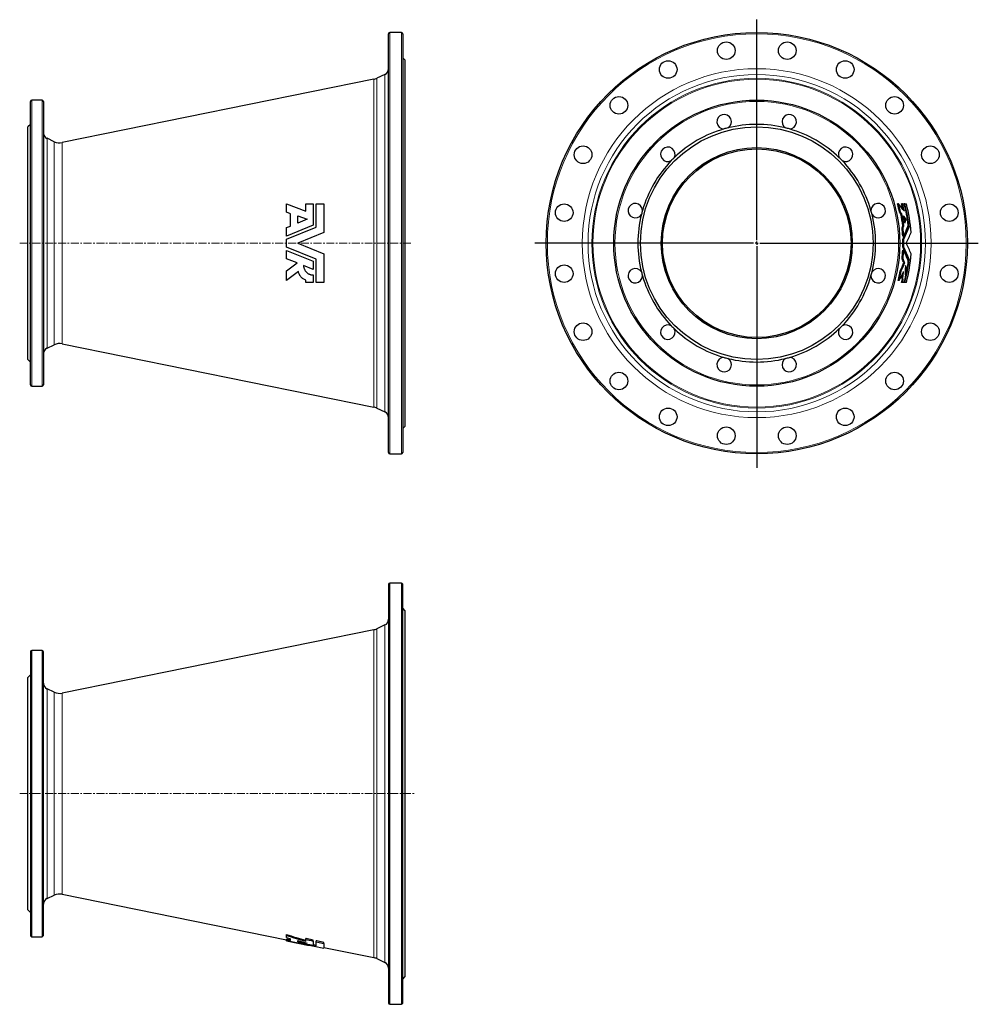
# Model space of a CAD drawing. Header units: millimetres. Extents: x 155 to 1680, y 67 to 1633.
import ezdxf

# ---------------------------------------------------------------- set-up
doc = ezdxf.new("R2010")
doc.units = ezdxf.units.MM
doc.linetypes.add('CENTERX2', pattern=[20.32, 12.7, -2.54, 2.54, -2.54])
doc.layers.add('FORMAT', color=7, linetype='Continuous')

# ---------------------------------------------------------------- blocks, each defined once
blk = doc.blocks.new('SW_CENTERMARKSYMBOL_0')
at = {"layer": 'FORMAT', "color": 0}
for p, q in [((0, 5), (0, 355.5)), ((-5, 0), (-353.1, 0)), ((0, 0), (-2.5, 0)), ((0, 0), (0, 2.5)), ((0, 0), (0, -2.5)), ((0, 0), (2.5, 0)), ((5, 0), (352.4, 0)), ((0, -5), (0, -357.5))]:
    blk.add_line(p, q, dxfattribs=at)

msp = doc.modelspace()

# ---------------------------------------------------------------- linework, layer by layer
at = {"color": 7, "linetype": 'Continuous', "lineweight": 25}
for p, q in [((762.6, 1613), (744.1, 1613)), ((742.1, 945), (742.1, 1611)), ((764.6, 1611), (764.6, 1278)), ((768.6, 1569), (764.6, 1573)), ((768.6, 1278), (768.6, 1569)), ((718.8, 1538.7), (222.8, 1437.9)), ((736.4, 1546.3), (723.3, 1540.2)), ((172.6, 1052.5), (172.6, 1503.5)), ((191.1, 1505.5), (174.6, 1505.5)), ((193.1, 1503.5), (193.1, 1278)), ((172.6, 1467), (168.6, 1463)), ((168.6, 1278), (168.6, 1463)), ((210.4, 1439.4), (198.9, 1444.8)), ((579.9, 1327.2), (579.9, 1340.5)), ((579.9, 1340.5), (610.4, 1328.8)), ((610.4, 1328.8), (610.4, 1340.5)), ((610.4, 1340.5), (622.3, 1340.5)), ((622.3, 1340.5), (622.3, 1306.6)), ((627.1, 1303.4), (627.1, 1340.5)), ((627.1, 1340.5), (639.4, 1340.5)), ((639.4, 1340.5), (639.4, 1294.9)), ((1553.2, 1340.5), (1551.6, 1340.5)), ((1559.7, 1340.5), (1558.1, 1340.5)), ((1559.7, 1340.5), (1562.2, 1340.5)), ((1563.2, 1340.5), (1562.2, 1340.5)), ((1563.2, 1340.5), (1565.8, 1340.5)), ((586.4, 1324.7), (579.9, 1327.2)), ((586.4, 1305.3), (586.4, 1324.7)), ((597.7, 1321.7), (612.5, 1316)), ((597.7, 1309.9), (597.7, 1321.7)), ((612.5, 1316), (597.7, 1309.9)), ((1556.5, 1327.2), (1554.9, 1327.2)), ((1558.4, 1324.7), (1556.8, 1324.7)), ((1565.3, 1316), (1563.8, 1316)), ((622.3, 1306.6), (579.9, 1289.3)), ((579.9, 1302.7), (586.4, 1305.3)), ((579.9, 1284.2), (627.1, 1303.4)), ((579.9, 1289.3), (579.9, 1302.7)), ((1560.4, 1302.7), (1558.9, 1302.7)), ((1561.5, 1305.3), (1559.9, 1305.3)), ((1568.2, 1305.5), (1568.4, 1303.4)), ((1570, 1303.4), (1568.4, 1303.4)), ((579.9, 1271.7), (579.9, 1284.2)), ((639.4, 1294.9), (597.7, 1278)), ((1561.5, 1289.3), (1559.9, 1289.3)), ((1561.6, 1284.2), (1560.1, 1284.2)), ((168.6, 1093), (168.6, 1278)), ((193.1, 1278), (193.1, 1052.5)), ((627.1, 1252.5), (579.9, 1271.7)), ((597.7, 1278), (639.4, 1261)), ((764.6, 1278), (764.6, 945)), ((768.6, 987), (768.6, 1278)), ((1561.6, 1271.7), (1560.1, 1271.7)), ((579.9, 1253.3), (579.9, 1266.6)), ((579.9, 1266.6), (622.3, 1249.3)), ((596.6, 1246.5), (579.9, 1253.3)), ((639.4, 1261), (639.4, 1215.5)), ((1560.4, 1253.3), (1558.9, 1253.3)), ((1561.5, 1266.6), (1559.9, 1266.6)), ((579.9, 1233.9), (596.6, 1246.5)), ((622.3, 1236), (606.8, 1242.3)), ((622.3, 1249.3), (622.3, 1236)), ((627.1, 1215.5), (627.1, 1252.5)), ((1563, 1246.5), (1561.5, 1246.5)), ((1568.4, 1252.5), (1568.2, 1250.5)), ((1570, 1252.5), (1568.4, 1252.5)), ((579.9, 1218.4), (579.9, 1233.9)), ((598.7, 1232.7), (579.9, 1218.4)), ((622.3, 1227.4), (622.3, 1215.5)), ((1557.5, 1233.9), (1556, 1233.9)), ((1566.7, 1236), (1565.1, 1236)), ((610.4, 1215.5), (610.4, 1219)), ((622.3, 1215.5), (610.4, 1215.5)), ((639.4, 1215.5), (627.1, 1215.5)), ((1554, 1218.4), (1552.5, 1218.4)), ((1559.7, 1215.5), (1558.1, 1215.5)), ((1560.6, 1219), (1559, 1219)), ((1562.2, 1215.5), (1559.7, 1215.5)), ((1563.2, 1215.5), (1562.2, 1215.5)), ((1565.8, 1215.5), (1563.2, 1215.5)), ((198.9, 1111.2), (210.4, 1116.5)), ((222.8, 1118), (718.8, 1017.2)), ((168.6, 1093), (172.6, 1089)), ((174.6, 1050.5), (191.1, 1050.5)), ((723.3, 1015.8), (736.4, 1009.7)), ((764.6, 983), (768.6, 987)), ((744.1, 943), (762.6, 943)), ((762.6, 737.5), (744.1, 737.5)), ((742.1, 735.5), (742.1, 69.5)), ((764.6, 69.5), (764.6, 735.5)), ((768.6, 693.5), (764.6, 697.5)), ((768.6, 111.5), (768.6, 693.5)), ((718.8, 663.2), (222.8, 562.4)), ((736.4, 670.8), (723.3, 664.7)), ((172.6, 628), (172.6, 177)), ((191.1, 630), (174.6, 630)), ((193.1, 177), (193.1, 628)), ((172.6, 591.5), (168.6, 587.5)), ((168.6, 217.5), (168.6, 587.5)), ((210.4, 563.9), (198.9, 569.3)), ((198.9, 235.7), (210.4, 241)), ((222.8, 242.5), (579.9, 169.9)), ((168.6, 217.5), (172.6, 213.5)), ((174.6, 175), (191.1, 175)), ((579.9, 176.9), (579.9, 178.5)), ((579.9, 173.7), (579.9, 176.9)), ((579.9, 169.7), (579.9, 171.3)), ((579.9, 168.7), (579.9, 169.7)), ((579.9, 168.5), (579.9, 168.7)), ((579.9, 168.4), (579.9, 168.5)), ((579.9, 168.4), (597.7, 164.8)), ((586.4, 168.7), (586.4, 171.8)), ((597.7, 167), (597.7, 168.8)), ((610.4, 170.5), (610.4, 172.1)), ((610.4, 167.6), (610.4, 170.5)), ((622.3, 168), (622.3, 169.6)), ((622.3, 168), (622.3, 161.5)), ((627.1, 167), (627.1, 168.6)), ((627.1, 160.2), (627.1, 167)), ((639.4, 164.4), (639.4, 166)), ((639.4, 164.4), (639.4, 156.9)), ((639.4, 157.9), (718.8, 141.7)), ((723.3, 140.2), (736.4, 134.2)), ((764.6, 107.5), (768.6, 111.5)), ((744.1, 67.5), (762.6, 67.5))]:
    msp.add_line(p, q, dxfattribs=at)
at = {"color": 8, "linetype": 'Continuous', "lineweight": 18}
for p, q in [((744.1, 1613), (744.1, 943)), ((762.6, 1278), (762.6, 1613)), ((718.8, 1017.2), (718.8, 1538.7)), ((723.3, 1540.2), (723.3, 1015.8)), ((736.4, 1009.7), (736.4, 1546.3)), ((174.6, 1505.5), (174.6, 1050.5)), ((191.1, 1278), (191.1, 1505.5)), ((198.9, 1444.8), (198.9, 1278)), ((210.4, 1278), (210.4, 1439.4)), ((222.8, 1437.9), (222.8, 1118)), ((191.1, 1050.5), (191.1, 1278)), ((198.9, 1278), (198.9, 1111.2)), ((210.4, 1116.5), (210.4, 1278)), ((762.6, 943), (762.6, 1278)), ((744.1, 737.5), (744.1, 67.5)), ((762.6, 67.5), (762.6, 737.5)), ((718.8, 141.7), (718.8, 663.2)), ((723.3, 664.7), (723.3, 140.2)), ((736.4, 134.2), (736.4, 670.8)), ((174.6, 630), (174.6, 175)), ((191.1, 175), (191.1, 630)), ((198.9, 569.3), (198.9, 235.7)), ((210.4, 241), (210.4, 563.9)), ((222.8, 562.4), (222.8, 242.5))]:
    msp.add_line(p, q, dxfattribs=at)
at = {"color": 7, "linetype": 'Continuous', "lineweight": 25, "flags": 128}
for points in [[(622.3, 169.6), (611, 172), (610.4, 172.1)], [(610.4, 170.5), (615.7, 169.4), (619, 168.7), (622.3, 168)], [(639.4, 166), (627.8, 168.4), (627.1, 168.6)], [(627.1, 167), (631.8, 166), (639.4, 164.4)]]:
    msp.add_lwpolyline(points, dxfattribs=at)
at = {"color": 7, "linetype": 'Continuous', "lineweight": 25}
for centre, radius in [((1327.7, 1278), 335), ((1279.2, 1584.2), 14), ((1376.2, 1584.2), 14), ((1186.9, 1554.2), 14), ((1468.4, 1554.2), 14), ((1108.5, 1497.2), 14), ((1327.7, 1278), 227.5), ((1546.9, 1497.2), 14), ((1327.7, 1278), 185), ((1051.5, 1418.7), 14), ((1327.7, 1278), 152), ((1327.7, 1278), 150), ((1603.9, 1418.7), 14), ((1021.5, 1326.5), 14), ((1633.9, 1326.5), 14), ((1021.5, 1229.5), 14), ((1633.9, 1229.5), 14), ((1051.5, 1137.2), 14), ((1603.9, 1137.2), 14), ((1108.5, 1058.8), 14), ((1546.9, 1058.8), 14), ((1186.9, 1001.8), 14), ((1468.4, 1001.8), 14), ((1279.2, 971.8), 14), ((1376.2, 971.8), 14)]:
    msp.add_circle(centre, radius, dxfattribs=at)
at = {"color": 8, "linetype": 'Continuous', "lineweight": 18}
for radius in [333, 277.4, 268.3, 262.2, 260.7, 225.5]:
    msp.add_circle((1327.7, 1278), radius, dxfattribs=at)
at = {"color": 7, "linetype": 'Continuous', "lineweight": 25}
for centre, radius, start, end in [((744.1, 1611), 2, 90, 180), ((762.6, 1611), 2, 0, 90), ((732.1, 1555.3), 10, 295, 0), ((714.8, 1558.3), 20, 281.4837, 295), ((174.6, 1503.5), 2, 90, 180), ((191.1, 1503.5), 2, 0, 90), ((1275.9, 1471.2), 11.5, 301.4702, 268.5298), ((1379.4, 1471.2), 11.5, 271.4702, 238.5298), ((1327.7, 1278), 189, 105.9885, 134.0115), ((1327.7, 1278), 189, 104.0115, 105.9885), ((1327.7, 1278), 189, 75.9885, 104.0115), ((1327.7, 1278), 189, 74.0115, 75.9885), ((1327.7, 1278), 189, 45.9885, 74.0115), ((203.1, 1453.8), 10, 180, 245), ((218.8, 1457.5), 20, 245, 281.4837), ((1186.3, 1419.4), 11.5, 331.4702, 298.5298), ((1469.1, 1419.4), 11.5, 241.4702, 208.5298), ((1327.7, 1278), 189, 134.0115, 135.9885), ((1327.7, 1278), 189, 44.0115, 45.9885), ((1327.7, 1278), 189, 135.9885, 164.0115), ((1327.7, 1278), 189, 15.9885, 44.0115), ((1134.5, 1329.7), 11.5, 1.4702, 328.5298), ((1520.9, 1329.7), 11.5, 211.4702, 178.5298), ((1327.7, 1278), 232.5, 12.2337, 15.5928), ((1327.7, 1278), 234, 12.1525, 15.4882), ((1327.7, 1278), 238.7, 12.9958, 15.1781), ((1327.7, 1278), 240.2, 12.205, 15.0791), ((1327.7, 1278), 242.7, 6.7768, 14.9253), ((1327.7, 1278), 243.6, 5.9919, 14.8646), ((1327.7, 1278), 246.1, 3.952, 14.7097), ((1327.7, 1278), 189, 165.9885, 194.0115), ((1327.7, 1278), 189, 164.0115, 165.9885), ((1327.7, 1278), 189, 14.0115, 15.9885), ((1327.7, 1278), 189, 345.9885, 14.0115), ((1327.7, 1278), 233.8, 6.7212, 11.5338), ((1327.7, 1278), 235.4, 6.6773, 11.4578), ((1327.7, 1278), 237.7, 7.7312, 10.5926), ((1327.7, 1278), 232.5, 2.8022, 6.0987), ((1327.7, 1278), 234, 2.7839, 6.0587), ((1327.7, 1278), 232.5, 358.4656, 1.5344), ((1327.7, 1278), 234, 358.4757, 1.5243), ((1327.7, 1278), 232.5, 353.9013, 357.1978), ((1327.7, 1278), 234, 353.9413, 357.2161), ((1327.7, 1278), 246.1, 345.2903, 356.048), ((1134.5, 1226.2), 11.5, 31.4702, 358.5298), ((1520.9, 1226.2), 11.5, 181.4702, 148.5298), ((1327.7, 1278), 243.6, 345.1354, 354.0081), ((1327.7, 1278), 242.7, 350.0402, 353.2232), ((1327.7, 1278), 189, 194.0115, 195.9885), ((1327.7, 1278), 189, 195.9885, 224.0115), ((1327.7, 1278), 189, 315.9885, 344.0115), ((1327.7, 1278), 189, 344.0115, 345.9885), ((1327.7, 1278), 232.5, 345.1672, 349.0772), ((1327.7, 1278), 234, 345.2664, 349.1495), ((1327.7, 1278), 242.7, 345.0747, 347.9655), ((1327.7, 1278), 242.1, 348.006, 350.0168), ((1327.7, 1278), 238.7, 344.8219, 345.7083), ((1327.7, 1278), 240.2, 344.9209, 345.8013), ((1186.3, 1136.5), 11.5, 61.4702, 28.5298), ((1327.7, 1278), 189, 224.0115, 225.9885), ((1469.1, 1136.5), 11.5, 151.4702, 118.5298), ((1327.7, 1278), 189, 314.0115, 315.9885), ((1327.7, 1278), 189, 225.9885, 254.0115), ((1327.7, 1278), 189, 285.9885, 314.0115), ((218.8, 1098.4), 20, 78.5163, 115), ((203.1, 1102.1), 10, 115, 180), ((1275.9, 1084.8), 11.5, 91.4702, 58.5298), ((1327.7, 1278), 189, 254.0115, 255.9885), ((1379.4, 1084.8), 11.5, 121.4702, 88.5298), ((1327.7, 1278), 189, 284.0115, 285.9885), ((1327.7, 1278), 189, 255.9885, 284.0115), ((174.6, 1052.5), 2, 180, 270), ((191.1, 1052.5), 2, 270, 0), ((714.8, 997.6), 20, 65, 78.5163), ((732.1, 1000.6), 10, 0, 65), ((744.1, 945), 2, 180, 270), ((762.6, 945), 2, 270, 0), ((744.1, 735.5), 2, 90, 180), ((762.6, 735.5), 2, 0, 90), ((732.1, 679.8), 10, 295, 0), ((714.8, 682.8), 20, 281.4837, 295), ((174.6, 628), 2, 90, 180), ((191.1, 628), 2, 0, 90), ((203.1, 578.3), 10, 180, 245), ((218.8, 582), 20, 245, 281.4837), ((203.1, 226.6), 10, 115, 180), ((218.8, 222.9), 20, 78.5163, 115), ((174.6, 177), 2, 180, 270), ((191.1, 177), 2, 270, 0), ((714.8, 122.1), 20, 65, 78.5163), ((732.1, 125.1), 10, 0, 65), ((744.1, 69.5), 2, 180, 270), ((762.6, 69.5), 2, 270, 0)]:
    msp.add_arc(centre, radius, start, end, dxfattribs=at)
for centre, major_axis, ratio, start_param, end_param in [((1327.7, 1081.6), (0, 371.1), 0.848473, 5.441382, 5.48454), ((1327.7, 1087.9), (0, 359.2), 0.848473, 5.432419, 5.441765), ((1327.7, 1086.7), (0, 361.3), 0.848473, 5.4314, 5.440683), ((1327.7, 1086.2), (0, 362.3), 0.848473, 5.399293, 5.419766), ((1327.7, 1087.4), (0, 360.1), 0.848473, 5.400094, 5.410176), ((1327.7, 1424.3), (0, 293.2), 0.866614, 4.323174, 4.334075), ((1327.7, 1425.3), (0, 295.2), 0.866614, 4.311021, 4.333112), ((1327.7, 1424.3), (0, 293.2), 0.866614, 4.284751, 4.294721), ((1327.7, 1430.4), (0, 305.5), 0.866614, 4.213333, 4.283652), ((1327.7, 1425.3), (0, 295.2), 0.866614, 4.284112, 4.294016), ((1327.7, 1429.7), (0, 304.1), 0.866614, 4.232594, 4.295615), ((1327.7, 1431.4), (0, 307.5), 0.866614, 4.213179, 4.283045), ((1327.7, 1435.9), (0, 316.5), 0.866614, 4.189969, 4.250797), ((1327.7, 1125.5), (0, 305.5), 0.866614, 5.141126, 5.211445), ((1327.7, 1124.5), (0, 307.5), 0.866614, 5.141733, 5.211599), ((1327.7, 1120.1), (0, 316.5), 0.866614, 5.173981, 5.234809), ((1327.7, 1131.7), (0, 293.2), 0.866614, 5.114721, 5.140027), ((1327.7, 1130.7), (0, 295.2), 0.866614, 5.115527, 5.140666), ((1327.7, 1126.2), (0, 304.1), 0.866614, 5.129163, 5.192184), ((1327.7, 1349), (0, 263.5), 0.962973, 4.260384, 4.312745), ((1327.7, 1349.5), (0, 265.2), 0.962973, 4.26154, 4.313552), ((1327.7, 1131.7), (0, 293.2), 0.866614, 5.076189, 5.087248), ((1327.7, 1130.7), (0, 295.2), 0.866614, 5.077246, 5.100181), ((1327.7, 1350.7), (0, 269.7), 0.962973, 4.199951, 4.259458), ((1251.3, 402.5), (961.1, 0), 0.325698, 3.938882, 3.982338), ((1254.3, 402.5), (966.6, 0), 0.325698, 3.940238, 3.983396), ((1206.4, 402.5), (941.3, 0), 0.325698, 3.984095, 3.993377), ((878.5, 402.5), (720.1, 0), 0.352836, 4.284751, 4.294721), ((881, 402.5), (725.1, 0), 0.352836, 4.284112, 4.294016), ((924.6, 402.5), (746.9, 0), 0.352836, 4.232594, 4.295615), ((941.5, 402.5), (755.3, 0), 0.352836, 4.213179, 4.283045), ((1211, 402.5), (943.7, 0), 0.325698, 4.005012, 4.025485), ((878.5, 402.5), (720.1, 0), 0.352836, 4.311839, 4.315874), ((881, 402.5), (725.1, 0), 0.352836, 4.311021, 4.333112), ((985.6, 402.5), (777.3, 0), 0.352836, 4.189969, 4.250797), ((939, 402.5), (750.3, 0), 0.352836, 4.276662, 4.283652)]:
    msp.add_ellipse(centre, major_axis=major_axis, ratio=ratio, start_param=start_param, end_param=end_param, dxfattribs=at)
for points, knots in [([(606.8, 1242.3), (606.9, 1241.3), (607, 1240.3), (607.3, 1238.9), (607.5, 1238.4), (607.8, 1237.5), (608, 1237), (608.6, 1235.6), (609, 1234.8), (609.9, 1233.6), (610.2, 1233.2), (610.9, 1232.4), (611.2, 1232), (612.3, 1231), (613, 1230.4), (614.3, 1229.6), (614.7, 1229.3), (615.6, 1228.9), (616.1, 1228.7), (617, 1228.3), (617.4, 1228.1), (618.4, 1227.9), (618.9, 1227.7), (620.3, 1227.5), (621.3, 1227.4), (622.3, 1227.4)], [0, 0, 0, 0, 0.125, 0.125, 0.1875, 0.1875, 0.25, 0.25, 0.375, 0.375, 0.4375, 0.4375, 0.5, 0.5, 0.625, 0.625, 0.6875, 0.6875, 0.75, 0.75, 0.8125, 0.8125, 0.875, 0.875, 1, 1, 1, 1]), ([(1564.5, 1242.3), (1564.4, 1241.3), (1564.3, 1240.3), (1564.1, 1238.9), (1564, 1238.4), (1564, 1237.5), (1563.9, 1237), (1563.8, 1235.6), (1563.7, 1234.8), (1563.7, 1233.6), (1563.7, 1233.2), (1563.7, 1232.4), (1563.7, 1232), (1563.7, 1231), (1563.7, 1230.4), (1563.8, 1229.6), (1563.9, 1229.3), (1563.9, 1228.9), (1564, 1228.7), (1564.1, 1228.3), (1564.2, 1228.1), (1564.3, 1227.9), (1564.4, 1227.7), (1564.6, 1227.5), (1564.8, 1227.4), (1565, 1227.4)], [0, 0, 0, 0, 0.125, 0.125, 0.1875, 0.1875, 0.25, 0.25, 0.375, 0.375, 0.4375, 0.4375, 0.5, 0.5, 0.625, 0.625, 0.6875, 0.6875, 0.75, 0.75, 0.8125, 0.8125, 0.875, 0.875, 1, 1, 1, 1]), ([(610.4, 1219), (608.9, 1219.6), (607.5, 1220.3), (606, 1221.5), (605.6, 1221.7), (605, 1222.2), (604.7, 1222.4), (603.9, 1223.2), (603.3, 1223.8), (602.3, 1225), (601.8, 1225.6), (601.2, 1226.6), (601, 1226.9), (600.6, 1227.6), (600.4, 1227.9), (599.6, 1229.7), (599.1, 1231.1), (598.7, 1232.7)], [0, 0, 0, 0, 0.25, 0.25, 0.3125, 0.3125, 0.375, 0.375, 0.5, 0.5, 0.625, 0.625, 0.6875, 0.6875, 0.75, 0.75, 1, 1, 1, 1]), ([(1559.1, 1228.2), (1559, 1227.8), (1558.9, 1226.9), (1558.8, 1225.6), (1558.7, 1224.4), (1558.7, 1223.2), (1558.7, 1222.2), (1558.7, 1221.2), (1558.8, 1220.4), (1558.9, 1219.6), (1559, 1219.2), (1559, 1219)], [0, 0, 0, 0, 0.1045597, 0.2148475, 0.3251337, 0.4387443, 0.5523536, 0.6625708, 0.7727879, 0.8863934, 1, 1, 1, 1]), ([(1560.6, 1219), (1560.4, 1219.6), (1560.3, 1220.3), (1560.3, 1221.5), (1560.3, 1221.7), (1560.2, 1222.2), (1560.2, 1222.4), (1560.3, 1223.2), (1560.3, 1223.8), (1560.3, 1225), (1560.4, 1225.6), (1560.5, 1226.6), (1560.5, 1226.9), (1560.6, 1227.6), (1560.6, 1227.9), (1560.8, 1229.7), (1561, 1231.1), (1561.2, 1232.7)], [0, 0, 0, 0, 0.25, 0.25, 0.3125, 0.3125, 0.375, 0.375, 0.5, 0.5, 0.625, 0.625, 0.6875, 0.6875, 0.75, 0.75, 1, 1, 1, 1])]:
    msp.add_open_spline(points, degree=3, knots=knots, dxfattribs=at)
at = {"layer": 'FORMAT', "linetype": 'CENTERX2', "lineweight": 18}
for p, q in [((155.5, 1278), (779.1, 1278)), ((155.5, 402.5), (784.2, 402.5))]:
    msp.add_line(p, q, dxfattribs=at)

# ---------------------------------------------------------------- block references
at = {"layer": 'FORMAT'}
msp.add_blockref('SW_CENTERMARKSYMBOL_0', (1327.7, 1278), dxfattribs=at)

doc.saveas('drawing.dxf')
